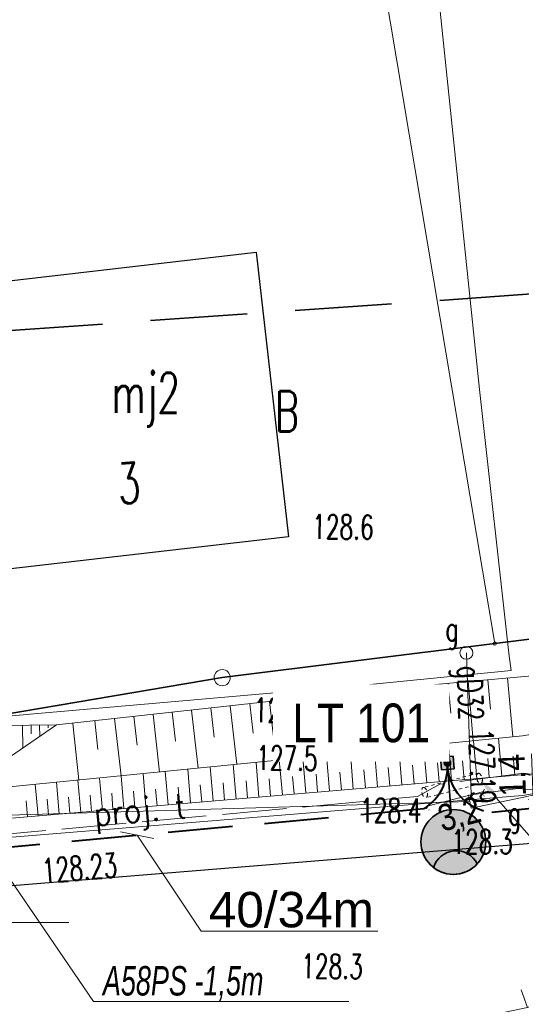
# Model space of a CAD drawing. Header units: metres. Extents: x 6496648 to 6497944, y 5962794 to 5963351.
# Tile 49 of 91: x 6497251 to 6497267, y 5963047 to 5963078. Entities that reach past the tile are written whole.
import ezdxf
from ezdxf import colors
from ezdxf.entities.mleader import LeaderData, LeaderLine
from ezdxf.math import Vec2, Vec3

# ---------------------------------------------------------------- set-up
doc = ezdxf.new("R2010")
doc.units = ezdxf.units.M
doc.header["$MEASUREMENT"] = 0
for name, pattern in [('DASHED', [19.05, 12.7, -6.35]), ('HIDDEN', [0.375, 0.25, -0.125]), ('L_0_04', [1.5, 1, -0.5]), ('mz2.0_0.5', [2.5, 2, -0.5])]:
    doc.linetypes.add(name, pattern=pattern)
doc.layers.get('0').update_dxf_attribs({"color": 8, "linetype": 'CONTINUOUS', "lineweight": 13})
doc.layers.get('DEFPOINTS').update_dxf_attribs({"linetype": 'CONTINUOUS', "lineweight": 0})
for name, color, linetype, lineweight in [('000_INNE__NIEZYDENTYFIKOWANE_', 8, 'CONTINUOUS', 13), ('210_OZNACZENIE_UzYTKU', 8, 'CONTINUOUS', 13), ('217_GRANICA_KONTURU_KLASYFIKCYJNEGO', 8, 'CONTINUOUS', 13), ('218_GRANICA_UzYTKU', 8, 'CONTINUOUS', 13), ('219_LINIA_GRANICY', 3, 'CONTINUOUS', 35), ('238_PUNKT_ADRESOWY_BUDYNKU', 8, 'CONTINUOUS', 13), ('312_BUDYNEK__POWIERZCHNIA_', 8, 'CONTINUOUS', 30), ('312_NUMER_EWIDENCYJNY_BUDYNKU_ATR124', 8, 'CONTINUOUS', 13), ('E_proj_opisy_ośw', 1, 'CONTINUOUS', 13), ('E_proj_opisy_ośw.', 7, 'CONTINUOUS', 13), ('E_proj_osłona r. dz._obw. 200', 204, 'L_0_04', 20), ('E_proj_osłona r. dz._opis_obw. 100', 204, 'CONTINUOUS', 9), ('E_proj_ośw_latarnia', 1, 'CONTINUOUS', 35), ('E_proj_ośw_linia_obw. 100', 1, 'L_0_04', 40), ('JEZDNIA__POWIERZCHNIA_', 8, 'CONTINUOUS', 25), ('OGRODZENIE_TRWAlE__LINIA_', 8, 'CONTINUOUS', 13), ('PRZEWoD_GAZOWY__LINIA_', 54, 'CONTINUOUS', 13), ('PRZEWoD_GAZOWY__LINIA__ATR1', 54, 'CONTINUOUS', 13), ('przewód telekomunikacyjny - projektowany lub w budowie (linia) - ob. projektowany', 30, 'mz2.0_0.5', 13), ('przewód telekomunikacyjny - projektowany lub w budowie (linia) - ob. projektowany-Atr1', 30, 'mz2.0_0.5', 13), ('PUNKT_O_OKREsLONEJ_WYSOKOsCI__SIEc_GAZOWA__ATR3', 54, 'CONTINUOUS', 13), ('PUNKT_WYSOKOsCIOWY_NATURALNY_ATR2', 8, 'CONTINUOUS', 13), ('PUNKT_WYSOKOsCIOWY_SZTUCZNY_ATR2', 8, 'CONTINUOUS', 13), ('siatka', 8, 'CONTINUOUS', 13), ('SKARPA_NIEUMOCNIONA__POWIERZCHNIA_', 8, 'CONTINUOUS', 13), ('ZAKRES', 190, 'L_0_04', 35), ('zasuwa___siec_gazowa__punkt_', 54, 'CONTINUOUS', 13), ('ZASUWA___SIEC_GAZOWA__PUNKT__ATR17', 54, 'CONTINUOUS', 13)]:
    doc.layers.add(name, color=color, linetype=linetype, lineweight=lineweight)
doc.layers.add('E_pomocnicza', color=3, linetype='CONTINUOUS', lineweight=13, plot=False)
doc.styles.add('Andy', font='arial.ttf', dxfattribs={"height": 2})
doc.styles.add('Annotative', font='simplex.shx')
doc.styles.add('Narrow', font='ARIALN.TTF', dxfattribs={"height": 2})
doc.styles.get("Standard").update_dxf_attribs({"font": 'simplex.shx'})
doc.dimstyles.new('wymiary', dxfattribs={"dimtxt": 0.65, "dimasz": 0.25, "dimexe": 0.25, "dimexo": 1, "dimgap": 0.1, "dimtad": 1, "dimzin": 1, "dimtxsty": 'Annotative', "dimblk": 'OBLIQUE', "dimcen": 0.0025, "dimdle": 0.05, "dimadec": 0, "dimazin": 0, "dimtfac": 1, "dimtmove": 0, "dimatfit": 3, "dimldrblk": 'NONE', "dimfxl": 1, "dimarcsym": 0})

# ---------------------------------------------------------------- blocks, each defined once
blk = doc.blocks.new('GRT')
at = {"color": 0, "linetype": 'Continuous', "lineweight": 18}
blk.add_circle((0, 0), 0.5, dxfattribs=at)
blk = doc.blocks.new('GRO')
at = {"color": 0, "linetype": 'Continuous', "lineweight": 13}
blk.add_circle((0, 0), 0.1, dxfattribs=at)
blk = doc.blocks.new('A$C5E955987')
at = {"layer": 'E_proj_ośw_latarnia'}
h = blk.add_hatch(color=7, dxfattribs=at)
h.dxf.hatch_style = 1
h.paths.add_polyline_path([(3.223, 1.824, 1), (3.408, 1.892, 1)], flags=0)
h.paths.add_polyline_path([(3.2, 1.606), (3.567, 1.742), (3.431, 2.111), (3.064, 1.976)])
h.paths.add_polyline_path([(3.223, 1.824, -1), (3.408, 1.892, -1)], flags=16)
h.paths.add_polyline_path([(0.071, 1.38, -0.683546), (0.557, 0.106, 0.679532), (1.952, 1.355, 0.687575)])
h = blk.add_hatch(color=7, dxfattribs=at)
h.dxf.hatch_style = 1
h.paths.add_polyline_path([(3.223, 1.824, 1), (3.408, 1.892, 1)])
blk.add_hatch(color=256, dxfattribs=at).paths.add_polyline_path([(0.071, 1.38, 0.389707), (0.557, 0.106), (0.557, 0.106, 0.683546)])
blk.add_lwpolyline([(3.567, 1.742), (3.2, 1.606), (3.064, 1.976), (3.431, 2.111)], close=True, dxfattribs=at)
at = {"layer": 'E_proj_ośw_latarnia', "flags": 128}
blk.add_lwpolyline([(3.132, 1.791), (1.952, 1.355)], dxfattribs=at)
at = {"layer": 'E_proj_ośw_latarnia'}
blk.add_lwpolyline([(0.071, 1.38, 0.389707), (0.557, 0.106), (0.557, 0.106, 0.683546)], format="xyb", close=True, dxfattribs=at)
for centre, radius in [((1.007, 1.007), 1.007), ((3.315, 1.858), 0.0984)]:
    blk.add_circle(centre, radius, dxfattribs=at)
blk = doc.blocks.new('_Oblique')
at = {"color": 0, "linetype": 'ByBlock', "lineweight": -2}
blk.add_line((-0.5, -0.5), (0.5, 0.5), dxfattribs=at)
blk = doc.blocks.new('*D69')
at = {"layer": 'DEFPOINTS', "color": 0}
for p in [(1.378, 0.756), (0, 0), (1.362, -0.027)]:
    blk.add_point(p, dxfattribs=at)
at = {"layer": 'E_pomocnicza', "color": 0, "lineweight": -2}
for p, q in [((-0.035, 0.784), (1.378, 0.756)), ((0.02, 1), (0.02, 1.033)), ((1.378, 0.756), (3.947, 0.706)), ((1.382, 0.973), (1.382, 1.006))]:
    blk.add_line(p, q, dxfattribs=at)
at = {"layer": 'E_pomocnicza', "color": 0, "lineweight": -2, "xscale": 0.25, "yscale": 0.25, "zscale": 0.25}
for p, rotation in [((0.015, 0.783), 178.877663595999), ((1.378, 0.756), 358.877663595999)]:
    blk.add_blockref('_Oblique', p, dxfattribs=dict(at, rotation=rotation))
at = {"layer": 'E_pomocnicza', "color": 0, "linetype": 'Continuous', "lineweight": 0, "insert": (2.807, 1.73), "char_height": 2, "attachment_point": 5, "rotation": 358.8777, "style": 'Narrow'}
blk.add_mtext('{\\H0.75x;1,4}', dxfattribs=at)
blk = doc.blocks.new('_None')
blk = doc.blocks.new('*D91')
at = {"layer": 'DEFPOINTS', "color": 0}
for p in [(-1.394, 2.997), (-0.626, 3.15), (0, 0)]:
    blk.add_point(p, dxfattribs=at)
at = {"layer": 'E_pomocnicza', "color": 0, "lineweight": -2}
for p, q in [((-1.606, 2.955), (-1.639, 2.949)), ((-0.758, -0.202), (-1.403, 3.046)), ((-0.981, -0.195), (-1.013, -0.201))]:
    blk.add_line(p, q, dxfattribs=at)
at = {"layer": 'E_pomocnicza', "color": 0, "lineweight": -2, "xscale": 0.25, "yscale": 0.25, "zscale": 0.25}
for p, rotation in [((-1.394, 2.997), 101.233182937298), ((-0.768, -0.153), 281.233182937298)]:
    blk.add_blockref('_Oblique', p, dxfattribs=dict(at, rotation=rotation))
at = {"layer": 'E_pomocnicza', "color": 0, "linetype": 'Continuous', "lineweight": 0, "insert": (-2.063, 1.227), "char_height": 2, "attachment_point": 5, "rotation": 281.2332, "style": 'Narrow'}
blk.add_mtext('{\\H0.75x;3,2}', dxfattribs=at)
blk = doc.blocks.new('*U68')
at = {"linetype": 'HIDDEN', "ltscale": 0.2}
for p, q in [((0.006, 0.3), (1.368, 0.273)), ((-0.006, -0.3), (1.356, -0.327))]:
    blk.add_line(p, q, dxfattribs=at)
at = {"linetype": 'DASHED', "ltscale": 0.02}
for centre in [(0, 0), (1.362, -0.027)]:
    blk.add_ellipse(centre, major_axis=(-0.006, -0.3), ratio=0.5, dxfattribs=at)
at = {"layer": 'E_pomocnicza', "color": 4, "lineweight": 0}
dim = blk.add_aligned_dim(p1=(0, 0), p2=(1.362, -0.027), distance=0.783, text='{\\H0.75x;<>}', dimstyle='wymiary', override={"dimtxt": 1.3, "dimtad": 2, "dimdec": 1, "dimlfac": 1, "dimrnd": 0, "dimtxsty": 'Narrow'}, dxfattribs=at)
dim.commit()
dim.dimension.update_dxf_attribs({"geometry": '*D69', "text_midpoint": (2.807, 1.73)})
blk = doc.blocks.new('*U90')
at = {"linetype": 'HIDDEN', "ltscale": 0.2}
for p, q in [((-0.294, -0.058), (-0.92, 3.091)), ((0.294, 0.058), (-0.331, 3.208))]:
    blk.add_line(p, q, dxfattribs=at)
at = {"linetype": 'DASHED', "ltscale": 0.02}
for centre in [(-0.626, 3.15), (0, 0)]:
    blk.add_ellipse(centre, major_axis=(0.294, 0.058), ratio=0.5, dxfattribs=at)
at = {"layer": 'E_pomocnicza', "color": 4, "lineweight": 0}
dim = blk.add_aligned_dim(p1=(0, 0), p2=(-0.626, 3.15), distance=0.783, text='{\\H0.75x;<>}', dimstyle='wymiary', override={"dimtxt": 1.3, "dimtad": 2, "dimdec": 1, "dimlfac": 1, "dimrnd": 0, "dimtxsty": 'Narrow'}, dxfattribs=at)
dim.commit()
dim.dimension.update_dxf_attribs({"geometry": '*D91', "text_midpoint": (-2.063, 1.227)})

msp = doc.modelspace()

# ---------------------------------------------------------------- linework, layer by layer
at = {"layer": '000_INNE__NIEZYDENTYFIKOWANE_', "flags": 128}
for points in [[(6497264.27, 5963057.42), (6497264.36, 5963056.5)], [(6497264.89, 5963057.48), (6497265.05, 5963055.64)], [(6497265.5, 5963057.53), (6497265.59, 5963056.62)], [(6497266.12, 5963057.59), (6497266.28, 5963055.76)], [(6497261.18, 5963057.13), (6497261.38, 5963055.27)], [(6497261.79, 5963057.2), (6497261.9, 5963056.27)], [(6497262.41, 5963057.26), (6497262.58, 5963055.39)], [(6497263.04, 5963057.31), (6497263.12, 5963056.38)], [(6497263.66, 5963057.37), (6497263.82, 5963055.52)], [(6497258.12, 5963056.79), (6497258.22, 5963055.88)], [(6497258.73, 5963056.86), (6497258.93, 5963055.03)], [(6497259.34, 5963056.93), (6497259.44, 5963056.01)], [(6497259.95, 5963056.99), (6497260.15, 5963055.15)], [(6497260.56, 5963057.06), (6497260.66, 5963056.14)], [(6497255.71, 5963056.53), (6497255.81, 5963055.63)], [(6497256.31, 5963056.59), (6497256.51, 5963054.79)], [(6497256.91, 5963056.66), (6497257.01, 5963055.75)], [(6497257.51, 5963056.72), (6497257.71, 5963054.91)], [(6497252.62, 5963056.18), (6497252.81, 5963054.42)], [(6497253.31, 5963056.26), (6497253.4, 5963055.37)], [(6497253.92, 5963056.33), (6497254.12, 5963054.55)], [(6497254.52, 5963056.39), (6497254.62, 5963055.5)], [(6497255.12, 5963056.46), (6497255.31, 5963054.67)], [(6497251.06, 5963056.12), (6497251.07, 5963055.41)], [(6497251.33, 5963056.12), (6497251.33, 5963055.86)], [(6497251.59, 5963056.12), (6497251.6, 5963055.77)], [(6497251.86, 5963056.13), (6497251.86, 5963056.04)], [(6497264.38, 5963054.4), (6497264.28, 5963055.56)], [(6497265.16, 5963054.47), (6497265.06, 5963055.64)], [(6497265.94, 5963054.54), (6497265.84, 5963055.72)], [(6497261.33, 5963054.14), (6497261.24, 5963055.26)], [(6497262.08, 5963054.21), (6497261.99, 5963055.33)], [(6497262.84, 5963054.27), (6497262.74, 5963055.41)], [(6497263.61, 5963054.34), (6497263.51, 5963055.48)], [(6497258.4, 5963053.89), (6497258.31, 5963054.97)], [(6497259.13, 5963053.96), (6497259.03, 5963055.04)], [(6497259.86, 5963054.02), (6497259.76, 5963055.11)], [(6497260.59, 5963054.08), (6497260.5, 5963055.18)], [(6497263.99, 5963054.37), (6497263.94, 5963054.95)], [(6497264.77, 5963054.44), (6497264.72, 5963055.02)], [(6497265.55, 5963054.5), (6497265.5, 5963055.09)], [(6497266.34, 5963054.57), (6497266.29, 5963055.16)], [(6497255.58, 5963053.65), (6497255.49, 5963054.69)], [(6497256.28, 5963053.71), (6497256.19, 5963054.76)], [(6497256.98, 5963053.77), (6497256.89, 5963054.83)], [(6497257.69, 5963053.83), (6497257.6, 5963054.9)], [(6497260.96, 5963054.11), (6497260.91, 5963054.67)], [(6497261.71, 5963054.18), (6497261.66, 5963054.74)], [(6497262.46, 5963054.24), (6497262.41, 5963054.81)], [(6497263.22, 5963054.3), (6497263.17, 5963054.88)], [(6497252.2, 5963053.37), (6497252.12, 5963054.35)], [(6497252.87, 5963053.42), (6497252.78, 5963054.42)], [(6497253.54, 5963053.48), (6497253.45, 5963054.48)], [(6497254.21, 5963053.54), (6497254.12, 5963054.55)], [(6497254.89, 5963053.59), (6497254.81, 5963054.62)], [(6497257.33, 5963053.8), (6497257.29, 5963054.33)], [(6497258.05, 5963053.86), (6497258, 5963054.4)], [(6497258.76, 5963053.92), (6497258.72, 5963054.46)], [(6497259.49, 5963053.99), (6497259.44, 5963054.53)], [(6497260.22, 5963054.05), (6497260.18, 5963054.6)], [(6497251.55, 5963053.31), (6497251.46, 5963054.29)], [(6497254.55, 5963053.57), (6497254.51, 5963054.07)], [(6497255.24, 5963053.62), (6497255.19, 5963054.14)], [(6497255.93, 5963053.68), (6497255.89, 5963054.2)], [(6497256.63, 5963053.74), (6497256.58, 5963054.27)], [(6497251.22, 5963053.28), (6497251.18, 5963053.77)], [(6497251.87, 5963053.34), (6497251.83, 5963053.83)], [(6497252.53, 5963053.39), (6497252.49, 5963053.89)], [(6497253.2, 5963053.45), (6497253.16, 5963053.95)], [(6497253.87, 5963053.51), (6497253.83, 5963054.01)]]:
    msp.add_lwpolyline(points, dxfattribs=at)
at = {"layer": '217_GRANICA_KONTURU_KLASYFIKCYJNEGO', "flags": 128}
for points in [[(6497260.78, 5963088.09), (6497265.72, 5963058.66)], [(6497265.72, 5963058.66), (6497297.05, 5963062.59)]]:
    msp.add_lwpolyline(points, dxfattribs=at)
at = {"layer": '218_GRANICA_UzYTKU', "flags": 128}
for points in [[(6497265.72, 5963058.66), (6497260.78, 5963088.09)], [(6497265.72, 5963058.66), (6497297.05, 5963062.59)], [(6497257.26, 5963057.6), (6497265.72, 5963058.66)], [(6497246.52, 5963055.78), (6497257.26, 5963057.6)]]:
    msp.add_lwpolyline(points, dxfattribs=at)
at = {"layer": '219_LINIA_GRANICY', "flags": 128}
for points in [[(6497297.05, 5963062.59), (6497265.72, 5963058.66)], [(6497257.26, 5963057.6), (6497265.72, 5963058.66)], [(6497257.26, 5963057.6), (6497246.52, 5963055.78)]]:
    msp.add_lwpolyline(points, dxfattribs=at)
at = {"layer": '312_BUDYNEK__POWIERZCHNIA_', "flags": 128}
for points in [[(6497248.32, 5963069.66), (6497258.31, 5963070.82)], [(6497258.31, 5963070.82), (6497259.32, 5963061.97)], [(6497259.32, 5963061.97), (6497249.34, 5963060.82)]]:
    msp.add_lwpolyline(points, dxfattribs=at)
at = {"layer": 'DEFPOINTS', "linetype": 'Continuous'}
for points in [[(6497313.974, 5963063.795), (6497264.99, 5963053.548), (6497264.903, 5963053.964), (6497264.946, 5963053.756), (6497214.968, 5963052.274), (6497215.035, 5963053.295), (6497214.968, 5963052.274), (6497165.514, 5963059.642), (6497165.697, 5963060.518), (6497165.514, 5963059.642), (6497118.031, 5963075.305), (6497118.262, 5963075.735), (6497118.031, 5963075.305), (6497071.639, 5963093.954), (6497071.9, 5963094.537), (6497071.639, 5963093.954), (6497024.971, 5963111.9)], [(6497292.628, 5963058.63), (6497281.118, 5963056.345), (6497266.585, 5963053.942), (6497249.583, 5963052.553), (6497239.69, 5963051.969), (6497230.126, 5963051.72), (6497199.044, 5963053.85), (6497178.292, 5963057.041), (6497162.342, 5963060.811), (6497143.722, 5963066.577), (6497131.977, 5963070.387), (6497119.428, 5963074.981), (6497088.043, 5963087.571), (6497060.045, 5963098.826)]]:
    msp.add_lwpolyline(points, dxfattribs=at)
at = {"layer": 'JEZDNIA__POWIERZCHNIA_', "flags": 128}
msp.add_lwpolyline([(6497048.07, 5963102.09), (6497070.92, 5963092.77), (6497095.6, 5963082.95), (6497119.19, 5963073.46), (6497131.58, 5963068.94), (6497141.08, 5963065.86), (6497145.57, 5963064.4), (6497156.55, 5963061.01), (6497162.05, 5963059.34), (6497178, 5963055.57), (6497193.41, 5963053.28), (6497198.87, 5963052.36), (6497206.8, 5963051.76), (6497226.49, 5963050.49), (6497230.12, 5963050.22), (6497239.75, 5963050.47), (6497249.72, 5963051.06), (6497266.74, 5963052.45), (6497276.78, 5963054.1), (6497286, 5963055.64), (6497291.06, 5963056.7)], dxfattribs=at)
at = {"layer": 'OGRODZENIE_TRWAlE__LINIA_', "flags": 128}
for points in [[(6497266.17, 5963058.27), (6497265.25, 5963066.55), (6497263.26, 5963085.68)], [(6497266.17, 5963058.27), (6497266.23, 5963057.82), (6497261.84, 5963057.39), (6497251.41, 5963056.48), (6497247.04, 5963056.07), (6497245.78, 5963066.11), (6497247.25, 5963068.09), (6497248.47, 5963068.31)]]:
    msp.add_lwpolyline(points, dxfattribs=at)
at = {"layer": 'PRZEWoD_GAZOWY__LINIA_', "flags": 128}
msp.add_lwpolyline([(6497264.84, 5963058.37), (6497264.99, 5963053.96), (6497266.44, 5963054.16), (6497267.44, 5963054.07)], dxfattribs=at)
at = {"layer": 'siatka', "flags": 128}
msp.add_lwpolyline([(6497247.5, 5963050), (6497252.5, 5963050)], dxfattribs=at)
at = {"layer": 'SKARPA_NIEUMOCNIONA__POWIERZCHNIA_', "flags": 128}
for points in [[(6497298.8, 5963060.5), (6497287.81, 5963057.86), (6497272.88, 5963055.46), (6497268.13, 5963054.72), (6497264.58, 5963054.42), (6497247.92, 5963053), (6497247.35, 5963054.06), (6497249.09, 5963054.05), (6497266.58, 5963055.79), (6497285.95, 5963059.01), (6497295.78, 5963061.42)], [(6497285.95, 5963059.01), (6497266.58, 5963055.79), (6497249.09, 5963054.05), (6497252.12, 5963056.13), (6497262.01, 5963057.22), (6497267.46, 5963057.71), (6497285.69, 5963059.93)], [(6497247.04, 5963056.07), (6497252.12, 5963056.13), (6497249.09, 5963054.05), (6497247.35, 5963054.06)]]:
    msp.add_lwpolyline(points, dxfattribs=at)
at = {"layer": 'ZAKRES', "ltscale": 3, "flags": 128}
msp.add_lwpolyline([(6497692.5, 5963219.5), (6497716, 5963186.5), (6497672.2, 5963172.1), (6497502, 5963111.8), (6497349, 5963052), (6497312.6, 5963038.4), (6497228.6, 5963030.4), (6497133.5, 5963045.2), (6496948.4, 5963119.5), (6496936.6, 5963083.2), (6496927.9, 5963075.7), (6496873, 5963095.9), (6496849.7, 5963104.2), (6496824.8, 5963105.1), (6496784.8, 5963107.4), (6496786.6, 5963174.3), (6496788.5, 5963184), (6496695.2, 5963217.9), (6496711.8, 5963253.1), (6496961, 5963151.5), (6497143.1, 5963082.8), (6497228.1, 5963066.8), (6497302.3, 5963072), (6497492.1, 5963142.6)], close=True, dxfattribs=at)
at = {"layer": 'zasuwa___siec_gazowa__punkt_'}
msp.add_circle((6497264.84, 5963058.37), 0.2, dxfattribs=at)

# ---------------------------------------------------------------- block references
at = {"xscale": 0.5, "yscale": 0.5, "zscale": 0.5}
for name, p in [('GRO', (6497265.72, 5963058.66)), ('GRT', (6497257.26, 5963057.6))]:
    msp.add_blockref(name, p, dxfattribs=at)
at = {"layer": 'E_proj_osłona r. dz._obw. 200', "xscale": 0.54864, "yscale": 0.54864, "zscale": 0.54864, "rotation": 93.200706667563}
msp.add_blockref('*U68', (6497267.365, 5963053.092), dxfattribs=at)
at = {"layer": 'E_proj_ośw_latarnia', "rotation": 74.030327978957}
msp.add_blockref('A$C5E955987', (6497265.126, 5963051.253), dxfattribs=at)

# ---------------------------------------------------------------- texts
at = {"layer": '210_OZNACZENIE_UzYTKU', "width": 0.66}
msp.add_text('B', height=1.25, dxfattribs=at).set_placement((6497258.9, 5963065.25))
at = {"layer": '238_PUNKT_ADRESOWY_BUDYNKU', "width": 0.66}
msp.add_text('3', height=1.25, rotation=4.9, dxfattribs=at).set_placement((6497254.06, 5963062.99))
at = {"layer": '312_NUMER_EWIDENCYJNY_BUDYNKU_ATR124', "width": 0.66}
msp.add_text('mj2', height=1.25, dxfattribs=at).set_placement((6497253.83, 5963065.82))
at = {"layer": 'PRZEWoD_GAZOWY__LINIA__ATR1', "width": 0.66}
msp.add_text('gD32', height=0.75, rotation=271.9, dxfattribs=at).set_placement((6497264.56, 5963057.96))
at = {"layer": 'PUNKT_O_OKREsLONEJ_WYSOKOsCI__SIEc_GAZOWA__ATR3', "width": 0.66}
msp.add_text('127.19', height=0.75, rotation=271.9, dxfattribs=at).set_placement((6497264.92, 5963056))
at = {"layer": 'PUNKT_WYSOKOsCIOWY_NATURALNY_ATR2', "width": 0.66}
for s, rotation, p in [('128.6', 359.2, (6497260.05, 5963061.92)), ('128.9', 359.3, (6497258.24, 5963056.22)), ('127.5', 359.2, (6497258.31, 5963054.74)), ('128.3', 359.3, (6497259.71, 5963048.27))]:
    msp.add_text(s, height=0.75, rotation=rotation, dxfattribs=at).set_placement(p)
for s, p in [('128.4', (6497261.54, 5963053.1)), ('128.3', (6497264.37, 5963052.13))]:
    msp.add_text(s, height=0.75, dxfattribs=at).set_placement(p)
at = {"layer": 'PUNKT_WYSOKOsCIOWY_SZTUCZNY_ATR2', "width": 0.66}
msp.add_text('128.23', height=0.75, rotation=4.7, dxfattribs=at).set_placement((6497251.7, 5963051.22))
at = {"layer": 'ZASUWA___SIEC_GAZOWA__PUNKT__ATR17', "width": 0.66}
for p in [(6497264.19, 5963058.74), (6497266.13, 5963053.02)]:
    msp.add_text('g', height=0.75, dxfattribs=at).set_placement(p)

# ---------------------------------------------------------------- next in the draw order: leaders
at = {"layer": 'E_proj_opisy_ośw.', "color": 10}
ml = msp.add_multileader_mtext('Standard', dxfattribs=at)
ml.set_content('\\A1;LT 101', color=10, style='Narrow')
ml.set_leader_properties(color=256)
ml.set_arrow_properties(name='NONE')
ml.build(insert=Vec2(0, 0))
ml.multileader.update_dxf_attribs({"leader_type": 0, "has_dogleg": 0, "has_text_frame": 1, "text_left_attachment_type": 3, "dogleg_length": 0.36, "arrow_head_size": 0, "scale": 0.7})
ctx = ml.context
ctx.base_point, ctx.scale, ctx.char_height, ctx.arrow_head_size, ctx.landing_gap_size, ctx.plane_origin = Vec3(6497259.013, 5963056.18), 0.7, 1.2, 0, 0.42, Vec3(6498109.213, 5962952.95)
ctx.left_attachment = 3
ctx.mtext.insert, ctx.mtext.line_spacing_factor, ctx.mtext.flow_direction = Vec3(6497259.433, 5963056.795), 0.266667, 5
ctx.mtext.has_bg_fill, ctx.mtext.bg_color, ctx.mtext.bg_scale_factor, ctx.mtext.bg_transparency, ctx.mtext.use_window_bg_color = 1, -1073741824, 1.5, 0, 1
at = {"layer": 'E_proj_osłona r. dz._opis_obw. 100'}
ml = msp.add_multileader_mtext('Standard', dxfattribs=at)
ml.set_content('\\fArial Narrow|b0|i1|c238|p34;\\W0.8;A58PS -1,5m ', color=256, style='Narrow')
ml.set_leader_properties(color=256, linetype='CONTINUOUS', lineweight=-1)
ml.build(insert=Vec2(0, 0))
ml.multileader.update_dxf_attribs({"has_dogleg": 0, "text_left_attachment_type": 6, "text_right_attachment_type": 6, "dogleg_length": 0.274, "arrow_head_size": 0.572})
ctx = ml.context
ctx.base_point, ctx.char_height, ctx.arrow_head_size, ctx.landing_gap_size, ctx.plane_origin = Vec3(6497253.264, 5963047.544), 0.9144, 0.572, 0.3, Vec3(6497277.48, 5963052.695)
ctx.left_attachment, ctx.right_attachment, ctx.text_align_type = 6, 6, 1
notes = []
notes.append((ctx, [(0, (1, 1, 0), (6497252.99, 5963047.544), (1, 0), 0.274, [(0, [(6497250.342, 5963051.82)], 0, [])])]))
ctx.mtext.insert, ctx.mtext.alignment, ctx.mtext.line_spacing_factor, ctx.mtext.line_spacing_style = Vec3(6497256.049, 5963048.643), 2, 0.9, 2
ctx.mtext.has_bg_fill, ctx.mtext.bg_color, ctx.mtext.bg_scale_factor, ctx.mtext.bg_transparency, ctx.mtext.use_window_bg_color = 1, -1073741824, 1.1, 0, 1
for ctx, leaders in notes:
    for number, flags, end, landing, length, lines in leaders:
        leader = LeaderData()
        leader.index, (leader.has_last_leader_line, leader.has_dogleg_vector, leader.attachment_direction) = number, flags
        leader.last_leader_point, leader.dogleg_vector, leader.dogleg_length = Vec3(end), Vec3(landing), length
        for number, points, colour, breaks in lines:
            line = LeaderLine()
            line.index, line.vertices, line.color, line.breaks = number, Vec3.list(points), colors.encode_raw_color(colour), breaks
            leader.lines.append(line)
        ctx.leaders.append(leader)

# ---------------------------------------------------------------- next in the draw order: block references
at = {"layer": 'E_proj_osłona r. dz._obw. 200', "xscale": 0.54864, "yscale": 0.54864, "zscale": 0.54864, "rotation": 93.200706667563}
msp.add_blockref('*U90', (6497265.246, 5963054.47), dxfattribs=at)

# ---------------------------------------------------------------- next in the draw order: leaders
at = {"layer": 'E_proj_opisy_ośw', "lineweight": 13}
ml = msp.add_multileader_mtext('Standard', dxfattribs=at)
ml.set_content('{\\H1.1x;40/34m} ', color=256, style='Andy')
ml.set_leader_properties(color=256, linetype='CONTINUOUS', lineweight=-1)
ml.set_arrow_properties(name='OBLIQUE')
ml.build(insert=Vec2(0, 0))
ml.multileader.update_dxf_attribs({"has_dogleg": 0, "text_left_attachment_type": 6, "text_right_attachment_type": 6, "dogleg_length": 0.36, "arrow_head_size": 0.75})
ctx = ml.context
ctx.base_point, ctx.char_height, ctx.arrow_head_size, ctx.landing_gap_size, ctx.plane_origin = Vec3(6497256.602, 5963049.725), 1, 0.75, 0.3, Vec3(6497287.57, 5963036.637)
ctx.left_attachment, ctx.right_attachment, ctx.text_align_type = 6, 6, 1
notes = []
notes.append((ctx, [(0, (1, 1, 0), (6497256.242, 5963049.725), (1, 0), 0.36, [(0, [(6497254.619, 5963052.708)], 0, [])])]))
ctx.mtext.insert, ctx.mtext.alignment, ctx.mtext.line_spacing_factor, ctx.mtext.line_spacing_style = Vec3(6497259.406, 5963050.945), 2, 0.9, 2
ctx.mtext.has_bg_fill, ctx.mtext.bg_color, ctx.mtext.bg_scale_factor, ctx.mtext.bg_transparency, ctx.mtext.use_window_bg_color = 1, -1073741824, 1.2, 0, 1
for ctx, leaders in notes:
    for number, flags, end, landing, length, lines in leaders:
        leader = LeaderData()
        leader.index, (leader.has_last_leader_line, leader.has_dogleg_vector, leader.attachment_direction) = number, flags
        leader.last_leader_point, leader.dogleg_vector, leader.dogleg_length = Vec3(end), Vec3(landing), length
        for number, points, colour, breaks in lines:
            line = LeaderLine()
            line.index, line.vertices, line.color, line.breaks = number, Vec3.list(points), colors.encode_raw_color(colour), breaks
            leader.lines.append(line)
        ctx.leaders.append(leader)

# ---------------------------------------------------------------- next in the draw order: linework, layer by layer
at = {"layer": 'DEFPOINTS', "linetype": 'Continuous'}
msp.add_lwpolyline([(6497313.82, 5963064.178), (6497266.736, 5963047.355), (6497266.539, 5963047.9), (6497266.736, 5963047.355), (6497217.752, 5963037.108), (6497217.665, 5963037.525), (6497217.709, 5963037.317), (6497167.731, 5963035.835), (6497167.797, 5963036.855), (6497167.731, 5963035.835), (6497118.276, 5963043.202), (6497118.46, 5963044.078), (6497118.276, 5963043.202), (6497070.793, 5963058.866), (6497071.024, 5963059.296), (6497070.793, 5963058.866), (6497024.401, 5963077.514)], dxfattribs=at)
at = {"layer": 'przewód telekomunikacyjny - projektowany lub w budowie (linia) - ob. projektowany', "color": 30, "linetype": 'mz2.0_0.5', "lineweight": 18, "flags": 128}
msp.add_lwpolyline([(6497167.99, 5963058.98), (6497178.2, 5963056.61), (6497187.93, 5963055.11), (6497198.93, 5963053.47), (6497230.03, 5963051.23), (6497232.91, 5963051.95), (6497248.29, 5963052.53), (6497263.32, 5963053.91), (6497264.01, 5963054.29), (6497275.34, 5963055.77), (6497289.6, 5963058), (6497303.56, 5963061.45), (6497318.03, 5963065.66), (6497330.95, 5963070.19), (6497392.05, 5963091.81), (6497414.4, 5963099.75), (6497416.96, 5963100.69), (6497426.76, 5963104.26), (6497454.7, 5963114.74), (6497466.93, 5963119.33), (6497478.38, 5963123.5), (6497501.7, 5963131.89), (6497518.41, 5963137.92), (6497538.27, 5963145.28), (6497541.42, 5963137.26), (6497542.42, 5963137.26), (6497541.91, 5963136.41), (6497522.66, 5963128.8), (6497523.4, 5963126.61)], dxfattribs=at)

# ---------------------------------------------------------------- next in the draw order: texts
at = {"layer": 'przewód telekomunikacyjny - projektowany lub w budowie (linia) - ob. projektowany-Atr1', "color": 30, "width": 0.9}
msp.add_text('proj. t', height=0.75, rotation=5.245, dxfattribs=at).set_placement((6497253.31, 5963052.99))

# ---------------------------------------------------------------- next in the draw order: leaders
at = {"layer": 'E_proj_osłona r. dz._opis_obw. 100'}
ml = msp.add_multileader_mtext('Standard', dxfattribs=at)
ml.set_content('{\\fArial Narrow|b0|i1|c238|p34;\\W0.8;A58PS -3,5m }', color=256, style='Narrow')
ml.set_leader_properties(color=256, linetype='CONTINUOUS', lineweight=-1)
ml.build(insert=Vec2(0, 0))
ml.multileader.update_dxf_attribs({"has_dogleg": 0, "text_left_attachment_type": 6, "text_right_attachment_type": 6, "dogleg_length": 0.274, "arrow_head_size": 0.572})
ctx = ml.context
ctx.base_point, ctx.char_height, ctx.arrow_head_size, ctx.landing_gap_size, ctx.plane_origin = Vec3(6497269.134, 5963049.986), 0.9144, 0.572, 0.3, Vec3(6497295.002, 5963053.066)
ctx.left_attachment, ctx.right_attachment, ctx.text_align_type = 6, 6, 1
notes = []
notes.append((ctx, [(0, (1, 1, 0), (6497268.86, 5963049.986), (1, 0), 0.274, [(0, [(6497265.246, 5963054.47)], 0, [])])]))
ctx.mtext.insert, ctx.mtext.alignment, ctx.mtext.line_spacing_factor, ctx.mtext.line_spacing_style = Vec3(6497271.919, 5963051.085), 2, 0.9, 2
ctx.mtext.has_bg_fill, ctx.mtext.bg_color, ctx.mtext.bg_scale_factor, ctx.mtext.bg_transparency, ctx.mtext.use_window_bg_color = 1, -1073741824, 1.1, 0, 1
for ctx, leaders in notes:
    for number, flags, end, landing, length, lines in leaders:
        leader = LeaderData()
        leader.index, (leader.has_last_leader_line, leader.has_dogleg_vector, leader.attachment_direction) = number, flags
        leader.last_leader_point, leader.dogleg_vector, leader.dogleg_length = Vec3(end), Vec3(landing), length
        for number, points, colour, breaks in lines:
            line = LeaderLine()
            line.index, line.vertices, line.color, line.breaks = number, Vec3.list(points), colors.encode_raw_color(colour), breaks
            leader.lines.append(line)
        ctx.leaders.append(leader)

# ---------------------------------------------------------------- next in the draw order: linework, layer by layer
at = {"layer": 'E_proj_ośw_linia_obw. 100', "ltscale": 2}
msp.add_lwpolyline([(6497240.107, 5963058.521, -0.564676), (6497240.937, 5963058.347), (6497241.371, 5963054.857, -0.111417), (6497241.056, 5963053.547), (6497240.217, 5963052.101, 0.503529), (6497240.359, 5963051.724), (6497249.61, 5963052.244), (6497263.52, 5963053.534, 0.277384), (6497264.251, 5963054.952, 0.388633), (6497265.632, 5963053.42), (6497276.401, 5963054.52, 0.432326), (6497276.89, 5963055.16, -0.411325), (6497277.282, 5963055.712), (6497281.118, 5963056.345), (6497289.796, 5963057.618)], format="xyb", dxfattribs=at)

doc.saveas('drawing.dxf')
